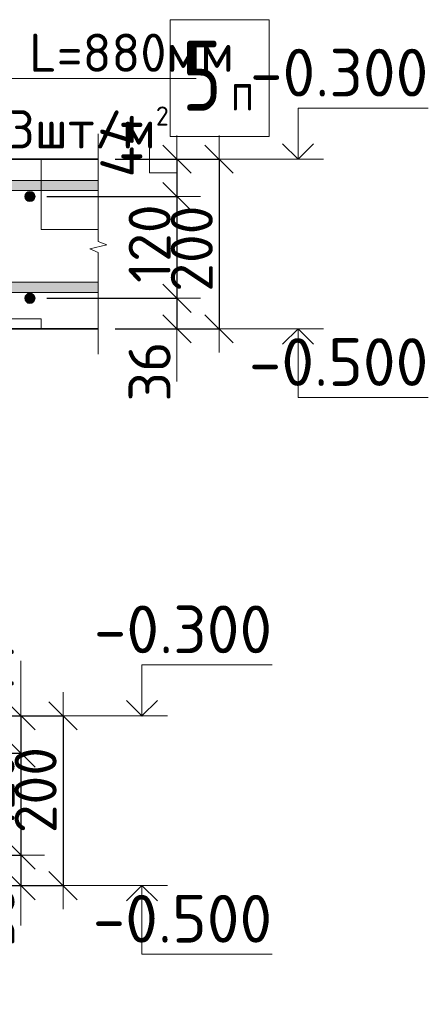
# Model space of a CAD drawing. Header units: metres. Extents: x -38 to 89, y -15 to 19.
# Tile 116 of 120: x 81.14 to 81.621, y 5.702 to 6.863. Entities that reach past the tile are written whole.
import ezdxf

# ---------------------------------------------------------------- set-up
doc = ezdxf.new("R2010")
doc.units = ezdxf.units.M
doc.header["$PDMODE"] = 65
doc.layers.add('XR$5$Размерная линия_ общее', color=7, linetype='Continuous', lineweight=13)
doc.layers.add('XR$5$Текст_ общее_1', color=7, linetype='Continuous', lineweight=13)
doc.styles.add('ISOCPEUR', font='txt')
doc.dimstyles.new('DIMSTYLE_30', dxfattribs={"dimtxt": 0.0495, "dimasz": 0.0555, "dimexe": 0, "dimexo": 0, "dimgap": 0.02475, "dimtad": 2, "dimdec": 0, "dimlfac": 1000, "dimrnd": 1, "dimzin": 12, "dimdsep": 46, "dimtxsty": 'ISOCPEUR', "dimblk1": 'ALL_ML_STRICH', "dimblk2": 'ALL_ML_STRICH', "dimsah": 1, "dimcen": 0, "dimclrd": 7, "dimclre": 256, "dimclrt": 7, "dimadec": 0, "dimazin": 0, "dimtfac": 1, "dimtdec": 0, "dimtix": 1, "dimtmove": 2, "dimatfit": 3, "dimfxl": 0, "dimtvp": 1.2, "dimtzin": 0, "dimlwd": 0, "dimlwe": -3, "dimarcsym": 0})
doc.dimstyles.new('DIMSTYLE_31', dxfattribs={"dimtxt": 0.0495, "dimasz": 0.0555, "dimexe": 0, "dimexo": 0, "dimgap": 0.02475, "dimtad": 2, "dimdec": 0, "dimlfac": 1000, "dimrnd": 1, "dimzin": 12, "dimdsep": 46, "dimtxsty": 'ISOCPEUR', "dimblk1": 'ALL_ML_STRICH', "dimblk2": 'ALL_ML_STRICH', "dimsah": 1, "dimcen": 0, "dimclrd": 7, "dimclre": 256, "dimclrt": 7, "dimadec": 0, "dimazin": 0, "dimtfac": 1, "dimtdec": 0, "dimtix": 1, "dimtmove": 2, "dimatfit": 3, "dimfxl": 0, "dimtzin": 0, "dimlwd": 0, "dimlwe": -3, "dimarcsym": 0})
doc.dimstyles.new('DIMSTYLE_32', dxfattribs={"dimtxt": 0.0495, "dimasz": 0.0555, "dimexe": 0, "dimexo": 0, "dimgap": 0.02475, "dimtad": 2, "dimdec": 0, "dimlfac": 1000, "dimrnd": 1, "dimzin": 12, "dimdsep": 46, "dimtxsty": 'ISOCPEUR', "dimblk1": 'ALL_ML_STRICH', "dimblk2": 'ALL_ML_STRICH', "dimsah": 1, "dimcen": 0, "dimclrd": 7, "dimclre": 256, "dimclrt": 7, "dimadec": 0, "dimazin": 0, "dimtfac": 1, "dimtdec": 0, "dimtix": 1, "dimtmove": 2, "dimatfit": 3, "dimfxl": 0, "dimtzin": 0, "dimlwd": 0, "dimlwe": -3, "dimarcsym": 0})

# ---------------------------------------------------------------- blocks, each defined once
blk = doc.blocks.new('СЛОЖНЫЙ_ОБЪЕКТ_25')
at = {"linetype": 'Continuous', "lineweight": 13, "transparency": 33554687}
blk.add_hatch(color=7, dxfattribs=at).paths.add_polyline_path([(81.2325, 6.5412), (80.522, 6.5412), (80.522, 6.5532), (81.2325, 6.5532)], flags=16)
at = {"color": 7, "linetype": 'Continuous', "lineweight": 13, "transparency": 33554687}
blk.add_lwpolyline([(81.2325, 6.5412), (80.522, 6.5412), (80.522, 6.5532), (81.2325, 6.5532), (81.2325, 6.5412)], close=True, dxfattribs=at)
blk = doc.blocks.new('СЛОЖНЫЙ_ОБЪЕКТ_27')
at = {"color": 7, "linetype": 'Continuous', "lineweight": 13, "transparency": 33554687}
blk.add_line((81.4979, 6.4982), (81.3979, 6.4982), dxfattribs=at)
at = {"color": 7, "linetype": 'Continuous', "lineweight": 35, "transparency": 33554687}
blk.add_lwpolyline([(81.4497, 6.4801), (81.4679, 6.4982), (81.486, 6.4801)], dxfattribs=at)
at = {"color": 7, "linetype": 'Continuous', "lineweight": 13, "transparency": 33554687}
blk.add_lwpolyline([(81.4679, 6.4982), (81.4679, 6.4172), (81.6214, 6.4172)], dxfattribs=at)
blk = doc.blocks.new('ЭЛЕМЕНТ_УЗОРА_7')
at = {"color": 7, "linetype": 'Continuous', "lineweight": 13, "transparency": 33554687}
blk.add_line((81.2325, 6.4682), (81.2325, 6.4682), dxfattribs=at)
blk.add_lwpolyline([(81.2325, 6.7282), (81.2325, 6.6011), (81.2425, 6.5974), (81.2225, 6.5925), (81.2325, 6.5883), (81.2325, 6.4682)], dxfattribs=at)
blk = doc.blocks.new('СЛОЖНЫЙ_ОБЪЕКТ_28')
at = {"linetype": 'Continuous', "lineweight": 13, "transparency": 33554687}
blk.add_hatch(color=7, dxfattribs=at).paths.add_polyline_path([(81.2325, 6.6612), (80.522, 6.6612), (80.522, 6.6732), (81.2325, 6.6732)], flags=16)
at = {"color": 7, "linetype": 'Continuous', "lineweight": 13, "transparency": 33554687}
blk.add_lwpolyline([(81.2325, 6.6612), (80.522, 6.6612), (80.522, 6.6732), (81.2325, 6.6732), (81.2325, 6.6612)], close=True, dxfattribs=at)
blk = doc.blocks.new('СЛОЖНЫЙ_ОБЪЕКТ_30')
at = {"color": 7, "linetype": 'Continuous', "lineweight": 13, "transparency": 33554687}
blk.add_line((81.4979, 6.6982), (81.3979, 6.6982), dxfattribs=at)
blk.add_lwpolyline([(81.4679, 6.6982), (81.4679, 6.7582), (81.6214, 6.7582)], dxfattribs=at)
at = {"color": 7, "linetype": 'Continuous', "lineweight": 35, "transparency": 33554687}
blk.add_lwpolyline([(81.4497, 6.7164), (81.4679, 6.6982), (81.486, 6.7164)], dxfattribs=at)
blk = doc.blocks.new('СЛОЖНЫЙ_ОБЪЕКТ_36')
at = {"color": 7, "linetype": 'Continuous', "lineweight": 13, "transparency": 33554687}
blk.add_line((81.3139, 5.8422), (81.2139, 5.8422), dxfattribs=at)
at = {"color": 7, "linetype": 'Continuous', "lineweight": 35, "transparency": 33554687}
blk.add_lwpolyline([(81.2658, 5.8241), (81.2839, 5.8422), (81.3021, 5.8241)], dxfattribs=at)
at = {"color": 7, "linetype": 'Continuous', "lineweight": 13, "transparency": 33554687}
blk.add_lwpolyline([(81.2839, 5.8422), (81.2839, 5.7612), (81.4374, 5.7612)], dxfattribs=at)
blk = doc.blocks.new('СЛОЖНЫЙ_ОБЪЕКТ_37')
at = {"color": 7, "linetype": 'Continuous', "lineweight": 13, "transparency": 33554687}
blk.add_line((81.3139, 6.0422), (81.2139, 6.0422), dxfattribs=at)
blk.add_lwpolyline([(81.2839, 6.0422), (81.2839, 6.1022), (81.4374, 6.1022)], dxfattribs=at)
at = {"color": 7, "linetype": 'Continuous', "lineweight": 35, "transparency": 33554687}
blk.add_lwpolyline([(81.2658, 6.0604), (81.2839, 6.0422), (81.3021, 6.0604)], dxfattribs=at)
blk = doc.blocks.new('ALL_ML_STRICH')
at = {"color": 0, "linetype": 'ByBlock', "lineweight": -2}
for p, q in [((0, -0.5), (0, 0.5)), ((-0.3, -0.3), (0.3, 0.3)), ((-1, 0), (0.5, 0))]:
    blk.add_line(p, q, dxfattribs=at)
blk = doc.blocks.new('*D763')
at = {"layer": 'DEFPOINTS', "color": 7, "linetype": 'Continuous', "lineweight": 13, "transparency": 33554687}
for p in [(81.2325, 6.6982), (81.3252, 6.6982), (81.152, 6.6542)]:
    blk.add_point(p, dxfattribs=at)
at = {"layer": 'XR$5$Размерная линия_ общее', "color": 253, "linetype": 'Continuous', "lineweight": -2, "true_color": 0xa0a0a0, "transparency": 33554687}
for p, q in [((81.2525, 6.6982), (81.3252, 6.6982)), ((81.172, 6.6542), (81.3252, 6.6542))]:
    blk.add_line(p, q, dxfattribs=at)
at = {"layer": 'XR$5$Размерная линия_ общее', "color": 7, "linetype": 'Continuous', "lineweight": -2, "transparency": 33554687}
blk.add_line((81.3252, 6.6982), (81.3252, 6.6542), dxfattribs=at)
at = {"layer": 'XR$5$Размерная линия_ общее', "color": 7, "linetype": 'Continuous', "lineweight": 13, "transparency": 33554687, "xscale": 0.0555, "yscale": 0.0555, "zscale": 0.0555}
for p, rotation in [((81.3252, 6.6982), 90), ((81.3252, 6.6542), 270)]:
    blk.add_blockref('ALL_ML_STRICH', p, dxfattribs=dict(at, rotation=rotation))
at = {"layer": 'XR$5$Размерная линия_ общее', "color": 7, "linetype": 'Continuous', "lineweight": 13, "transparency": 33554687, "insert": (81.2597, 6.7138), "char_height": 0.0495, "width": 0.099, "attachment_point": 5, "rotation": 90, "style": 'ISOCPEUR'}
blk.add_mtext('\\A1;{44}', dxfattribs=at)
blk = doc.blocks.new('*D764')
at = {"layer": 'DEFPOINTS', "color": 7, "linetype": 'Continuous', "lineweight": 13, "transparency": 33554687}
for p in [(81.152, 6.6542), (81.3252, 6.6542), (81.152, 6.5342)]:
    blk.add_point(p, dxfattribs=at)
at = {"layer": 'XR$5$Размерная линия_ общее', "color": 253, "linetype": 'Continuous', "lineweight": -2, "true_color": 0xa0a0a0, "transparency": 33554687}
for p, q in [((81.172, 6.6542), (81.3252, 6.6542)), ((81.172, 6.5342), (81.3252, 6.5342))]:
    blk.add_line(p, q, dxfattribs=at)
at = {"layer": 'XR$5$Размерная линия_ общее', "color": 7, "linetype": 'Continuous', "lineweight": -2, "transparency": 33554687}
blk.add_line((81.3252, 6.6542), (81.3252, 6.5342), dxfattribs=at)
at = {"layer": 'XR$5$Размерная линия_ общее', "color": 7, "linetype": 'Continuous', "lineweight": 13, "transparency": 33554687, "xscale": 0.0555, "yscale": 0.0555, "zscale": 0.0555}
for p, rotation in [((81.3252, 6.6542), 90), ((81.3252, 6.5342), 270)]:
    blk.add_blockref('ALL_ML_STRICH', p, dxfattribs=dict(at, rotation=rotation))
at = {"layer": 'XR$5$Размерная линия_ общее', "color": 7, "linetype": 'Continuous', "lineweight": 13, "transparency": 33554687, "insert": (81.293, 6.5986), "char_height": 0.0495, "width": 0.1485, "attachment_point": 5, "rotation": 90, "style": 'ISOCPEUR'}
blk.add_mtext('\\A1;{120}', dxfattribs=at)
blk = doc.blocks.new('*D765')
at = {"layer": 'DEFPOINTS', "color": 7, "linetype": 'Continuous', "lineweight": 13, "transparency": 33554687}
for p in [(81.152, 6.5342), (81.3252, 6.5342), (81.2325, 6.4982)]:
    blk.add_point(p, dxfattribs=at)
at = {"layer": 'XR$5$Размерная линия_ общее', "color": 253, "linetype": 'Continuous', "lineweight": -2, "true_color": 0xa0a0a0, "transparency": 33554687}
for p, q in [((81.172, 6.5342), (81.3252, 6.5342)), ((81.2525, 6.4982), (81.3252, 6.4982))]:
    blk.add_line(p, q, dxfattribs=at)
at = {"layer": 'XR$5$Размерная линия_ общее', "color": 7, "linetype": 'Continuous', "lineweight": -2, "transparency": 33554687}
blk.add_line((81.3252, 6.5342), (81.3252, 6.4982), dxfattribs=at)
at = {"layer": 'XR$5$Размерная линия_ общее', "color": 7, "linetype": 'Continuous', "lineweight": 13, "transparency": 33554687, "xscale": 0.0555, "yscale": 0.0555, "zscale": 0.0555}
for p, rotation in [((81.3252, 6.5342), 90), ((81.3252, 6.4982), 270)]:
    blk.add_blockref('ALL_ML_STRICH', p, dxfattribs=dict(at, rotation=rotation))
at = {"layer": 'XR$5$Размерная линия_ общее', "color": 7, "linetype": 'Continuous', "lineweight": 13, "transparency": 33554687, "insert": (81.293, 6.4479), "char_height": 0.0495, "width": 0.099, "attachment_point": 5, "rotation": 90, "style": 'ISOCPEUR'}
blk.add_mtext('\\A1;{36}', dxfattribs=at)
blk = doc.blocks.new('*D766')
at = {"layer": 'DEFPOINTS', "color": 7, "linetype": 'Continuous', "lineweight": 13, "transparency": 33554687}
for p in [(81.2325, 6.6982), (81.3749, 6.6982), (81.2325, 6.4982)]:
    blk.add_point(p, dxfattribs=at)
at = {"layer": 'XR$5$Размерная линия_ общее', "color": 253, "linetype": 'Continuous', "lineweight": -2, "true_color": 0xa0a0a0, "transparency": 33554687}
for p, q in [((81.2525, 6.6982), (81.3749, 6.6982)), ((81.2525, 6.4982), (81.3749, 6.4982))]:
    blk.add_line(p, q, dxfattribs=at)
at = {"layer": 'XR$5$Размерная линия_ общее', "color": 7, "linetype": 'Continuous', "lineweight": -2, "transparency": 33554687}
blk.add_line((81.3749, 6.6982), (81.3749, 6.4982), dxfattribs=at)
at = {"layer": 'XR$5$Размерная линия_ общее', "color": 7, "linetype": 'Continuous', "lineweight": 13, "transparency": 33554687, "xscale": 0.0555, "yscale": 0.0555, "zscale": 0.0555}
for p, rotation in [((81.3749, 6.6982), 90), ((81.3749, 6.4982), 270)]:
    blk.add_blockref('ALL_ML_STRICH', p, dxfattribs=dict(at, rotation=rotation))
at = {"layer": 'XR$5$Размерная линия_ общее', "color": 7, "linetype": 'Continuous', "lineweight": 13, "transparency": 33554687, "insert": (81.3427, 6.5927), "char_height": 0.0495, "width": 0.1485, "attachment_point": 5, "rotation": 90, "style": 'ISOCPEUR'}
blk.add_mtext('\\A1;{200}', dxfattribs=at)
blk = doc.blocks.new('*D776')
at = {"layer": 'DEFPOINTS', "color": 7, "linetype": 'Continuous', "lineweight": 13, "transparency": 33554687}
for p in [(81.0486, 6.0422), (81.191, 6.0422), (81.0486, 5.8422)]:
    blk.add_point(p, dxfattribs=at)
at = {"layer": 'XR$5$Размерная линия_ общее', "color": 253, "linetype": 'Continuous', "lineweight": -2, "true_color": 0xa0a0a0, "transparency": 33554687}
for p, q in [((81.0686, 6.0422), (81.191, 6.0422)), ((81.0686, 5.8422), (81.191, 5.8422))]:
    blk.add_line(p, q, dxfattribs=at)
at = {"layer": 'XR$5$Размерная линия_ общее', "color": 7, "linetype": 'Continuous', "lineweight": -2, "transparency": 33554687}
blk.add_line((81.191, 6.0422), (81.191, 5.8422), dxfattribs=at)
at = {"layer": 'XR$5$Размерная линия_ общее', "color": 7, "linetype": 'Continuous', "lineweight": 13, "transparency": 33554687, "xscale": 0.0555, "yscale": 0.0555, "zscale": 0.0555}
for p, rotation in [((81.191, 6.0422), 90), ((81.191, 5.8422), 270)]:
    blk.add_blockref('ALL_ML_STRICH', p, dxfattribs=dict(at, rotation=rotation))
at = {"layer": 'XR$5$Размерная линия_ общее', "color": 7, "linetype": 'Continuous', "lineweight": 13, "transparency": 33554687, "insert": (81.1587, 5.9547), "char_height": 0.0495, "width": 0.1485, "attachment_point": 5, "rotation": 90, "style": 'ISOCPEUR'}
blk.add_mtext('\\A1;{200}', dxfattribs=at)
blk = doc.blocks.new('*D777')
at = {"layer": 'DEFPOINTS', "color": 7, "linetype": 'Continuous', "lineweight": 13, "transparency": 33554687}
for p in [(81.0486, 6.0422), (81.1413, 6.0422), (81.0181, 5.9982)]:
    blk.add_point(p, dxfattribs=at)
at = {"layer": 'XR$5$Размерная линия_ общее', "color": 253, "linetype": 'Continuous', "lineweight": -2, "true_color": 0xa0a0a0, "transparency": 33554687}
for p, q in [((81.0686, 6.0422), (81.1413, 6.0422)), ((81.0381, 5.9982), (81.1413, 5.9982))]:
    blk.add_line(p, q, dxfattribs=at)
at = {"layer": 'XR$5$Размерная линия_ общее', "color": 7, "linetype": 'Continuous', "lineweight": -2, "transparency": 33554687}
blk.add_line((81.1413, 6.0422), (81.1413, 5.9982), dxfattribs=at)
at = {"layer": 'XR$5$Размерная линия_ общее', "color": 7, "linetype": 'Continuous', "lineweight": 13, "transparency": 33554687, "xscale": 0.0555, "yscale": 0.0555, "zscale": 0.0555}
for p, rotation in [((81.1413, 6.0422), 90), ((81.1413, 5.9982), 270)]:
    blk.add_blockref('ALL_ML_STRICH', p, dxfattribs=dict(at, rotation=rotation))
at = {"layer": 'XR$5$Размерная линия_ общее', "color": 7, "linetype": 'Continuous', "lineweight": 13, "transparency": 33554687, "insert": (81.1083, 6.0928), "char_height": 0.0495, "width": 0.099, "attachment_point": 5, "rotation": 90, "style": 'ISOCPEUR'}
blk.add_mtext('\\A1;{44}', dxfattribs=at)
blk = doc.blocks.new('*D778')
at = {"layer": 'DEFPOINTS', "color": 7, "linetype": 'Continuous', "lineweight": 13, "transparency": 33554687}
for p in [(81.0181, 5.9982), (81.1413, 5.9982), (81.0181, 5.8782)]:
    blk.add_point(p, dxfattribs=at)
at = {"layer": 'XR$5$Размерная линия_ общее', "color": 253, "linetype": 'Continuous', "lineweight": -2, "true_color": 0xa0a0a0, "transparency": 33554687}
for p, q in [((81.0381, 5.9982), (81.1413, 5.9982)), ((81.0381, 5.8782), (81.1413, 5.8782))]:
    blk.add_line(p, q, dxfattribs=at)
at = {"layer": 'XR$5$Размерная линия_ общее', "color": 7, "linetype": 'Continuous', "lineweight": -2, "transparency": 33554687}
blk.add_line((81.1413, 5.9982), (81.1413, 5.8782), dxfattribs=at)
at = {"layer": 'XR$5$Размерная линия_ общее', "color": 7, "linetype": 'Continuous', "lineweight": 13, "transparency": 33554687, "xscale": 0.0555, "yscale": 0.0555, "zscale": 0.0555}
for p, rotation in [((81.1413, 5.9982), 90), ((81.1413, 5.8782), 270)]:
    blk.add_blockref('ALL_ML_STRICH', p, dxfattribs=dict(at, rotation=rotation))
at = {"layer": 'XR$5$Размерная линия_ общее', "color": 7, "linetype": 'Continuous', "lineweight": 13, "transparency": 33554687, "insert": (81.1091, 5.9531), "char_height": 0.0495, "width": 0.1485, "attachment_point": 5, "rotation": 90, "style": 'ISOCPEUR'}
blk.add_mtext('\\A1;{120}', dxfattribs=at)
blk = doc.blocks.new('*D779')
at = {"layer": 'DEFPOINTS', "color": 7, "linetype": 'Continuous', "lineweight": 13, "transparency": 33554687}
for p in [(81.0181, 5.8782), (81.1413, 5.8782), (81.0486, 5.8422)]:
    blk.add_point(p, dxfattribs=at)
at = {"layer": 'XR$5$Размерная линия_ общее', "color": 253, "linetype": 'Continuous', "lineweight": -2, "true_color": 0xa0a0a0, "transparency": 33554687}
for p, q in [((81.0381, 5.8782), (81.1413, 5.8782)), ((81.0686, 5.8422), (81.1413, 5.8422))]:
    blk.add_line(p, q, dxfattribs=at)
at = {"layer": 'XR$5$Размерная линия_ общее', "color": 7, "linetype": 'Continuous', "lineweight": -2, "transparency": 33554687}
blk.add_line((81.1413, 5.8782), (81.1413, 5.8422), dxfattribs=at)
at = {"layer": 'XR$5$Размерная линия_ общее', "color": 7, "linetype": 'Continuous', "lineweight": 13, "transparency": 33554687, "xscale": 0.0555, "yscale": 0.0555, "zscale": 0.0555}
for p, rotation in [((81.1413, 5.8782), 90), ((81.1413, 5.8422), 270)]:
    blk.add_blockref('ALL_ML_STRICH', p, dxfattribs=dict(at, rotation=rotation))
at = {"layer": 'XR$5$Размерная линия_ общее', "color": 7, "linetype": 'Continuous', "lineweight": 13, "transparency": 33554687, "insert": (81.1091, 5.8059), "char_height": 0.0495, "width": 0.099, "attachment_point": 5, "rotation": 90, "style": 'ISOCPEUR'}
blk.add_mtext('\\A1;{36}', dxfattribs=at)
blk = doc.blocks.new('*D781')
at = {"layer": 'DEFPOINTS', "color": 7, "linetype": 'Continuous', "lineweight": 13, "transparency": 33554687}
for p in [(81.0086, 5.8782), (81.0486, 5.8422), (81.0486, 5.7301)]:
    blk.add_point(p, dxfattribs=at)
at = {"layer": 'XR$5$Размерная линия_ общее', "color": 253, "linetype": 'Continuous', "lineweight": -2, "true_color": 0xa0a0a0, "transparency": 33554687}
for p, q in [((81.0086, 5.8582), (81.0086, 5.7301)), ((81.0486, 5.8222), (81.0486, 5.7301))]:
    blk.add_line(p, q, dxfattribs=at)
at = {"layer": 'XR$5$Размерная линия_ общее', "color": 7, "linetype": 'Continuous', "lineweight": -2, "transparency": 33554687}
blk.add_line((81.0486, 5.7301), (81.0086, 5.7301), dxfattribs=at)
at = {"layer": 'XR$5$Размерная линия_ общее', "color": 7, "linetype": 'Continuous', "lineweight": 13, "transparency": 33554687, "xscale": 0.0555, "yscale": 0.0555, "zscale": 0.0555}
for p, rotation in [((81.0086, 5.7301), 180), ((81.0486, 5.7301), 360)]:
    blk.add_blockref('ALL_ML_STRICH', p, dxfattribs=dict(at, rotation=rotation))
at = {"layer": 'XR$5$Размерная линия_ общее', "color": 7, "linetype": 'Continuous', "lineweight": 13, "transparency": 33554687, "insert": (81.0968, 5.7623), "char_height": 0.0495, "width": 0.099, "attachment_point": 5, "style": 'ISOCPEUR'}
blk.add_mtext('\\A1;{40}', dxfattribs=at)

msp = doc.modelspace()

# ---------------------------------------------------------------- hatches: boundary and pattern name
at = {"linetype": 'Continuous', "lineweight": 13, "transparency": 33554687}
h = msp.add_hatch(dxfattribs=at)
h.set_pattern_fill('____', scale=0.105, style=0, pattern_type=2)
h.set_pattern_definition([(0, (0.21, 0.21), (0.105, 0.105), [0.105, -0.105]), (90, (0.21, 0.21), (-0.105, 0.105), [0.105, -0.105])])
h.paths.add_polyline_path([(80.497, 6.6982), (80.497, 6.4982), (81.2325, 6.4982), (81.2325, 6.6982)], flags=0)
for points in [[(81.1533, 6.6601), (81.1507, 6.6601), (81.1483, 6.6589), (81.1466, 6.6568), (81.146, 6.6542), (81.1466, 6.6516), (81.1483, 6.6495), (81.1507, 6.6484), (81.1533, 6.6484), (81.1557, 6.6495), (81.1574, 6.6516), (81.158, 6.6542), (81.1574, 6.6568), (81.1557, 6.6589)], [(81.1533, 6.5401), (81.1507, 6.5401), (81.1483, 6.5389), (81.1466, 6.5368), (81.146, 6.5342), (81.1466, 6.5316), (81.1483, 6.5295), (81.1507, 6.5284), (81.1533, 6.5284), (81.1557, 6.5295), (81.1574, 6.5316), (81.158, 6.5342), (81.1574, 6.5368), (81.1557, 6.5389)]]:
    msp.add_hatch(color=7, dxfattribs=at).paths.add_polyline_path(points)

# ---------------------------------------------------------------- linework, layer by layer
at = {"color": 7, "linetype": 'Continuous', "lineweight": 13, "transparency": 33554687}
for p, q in [((81.3252, 6.4982), (81.3252, 6.4362)), ((81.1413, 6.0422), (81.1413, 6.1072)), ((81.1413, 5.8422), (81.1413, 5.7952))]:
    msp.add_line(p, q, dxfattribs=at)
for points in [[(81.3479, 6.7932), (81.0478, 6.7932), (81.0478, 6.6312)], [(81.2928, 6.7292), (81.2928, 6.6822), (81.3252, 6.6822)]]:
    msp.add_lwpolyline(points, dxfattribs=at)
at = {"color": 7, "linetype": 'Continuous', "lineweight": 35, "transparency": 33554687}
msp.add_lwpolyline([(81.2325, 6.6982), (80.497, 6.6982), (80.497, 6.4982), (81.2325, 6.4982)], dxfattribs=at)
at = {"color": 7, "linetype": 'Continuous', "lineweight": 18, "transparency": 33554687}
for centre in [(81.152, 6.6542), (81.152, 6.5342)]:
    msp.add_circle(centre, 0.006, dxfattribs=at)
at = {"layer": 'XR$5$Текст_ общее_1', "color": 7, "linetype": 'Continuous', "lineweight": 13, "transparency": 33554687}
msp.add_lwpolyline([(81.3173, 6.725), (81.434, 6.725), (81.434, 6.8625), (81.3173, 6.8625), (81.3173, 6.725)], dxfattribs=at)

# ---------------------------------------------------------------- block references
at = {"color": 7, "linetype": 'Continuous', "lineweight": 35, "transparency": 33554687}
for name in ['СЛОЖНЫЙ_ОБЪЕКТ_30', 'СЛОЖНЫЙ_ОБЪЕКТ_27', 'СЛОЖНЫЙ_ОБЪЕКТ_37', 'СЛОЖНЫЙ_ОБЪЕКТ_36']:
    msp.add_blockref(name, (0, 0), dxfattribs=at)
at = {"color": 7, "linetype": 'Continuous', "lineweight": 13, "transparency": 33554687}
for name in ['ЭЛЕМЕНТ_УЗОРА_7', 'СЛОЖНЫЙ_ОБЪЕКТ_28', 'СЛОЖНЫЙ_ОБЪЕКТ_25']:
    msp.add_blockref(name, (0, 0), dxfattribs=at)

# ---------------------------------------------------------------- texts
at = {"color": 7, "linetype": 'Continuous', "lineweight": 13, "transparency": 33554687, "insert": (81.2209, 6.8461), "char_height": 0.045, "width": 0.349538, "attachment_point": 2, "line_spacing_factor": 1.144578}
msp.add_mtext('\\A1;{\\fISOCPEUR|i0|b0;\\H0.045000;\\W1.000000;\\C7;Ø8 L=880мм}\\P{\\fISOCPEUR|i0|b0;\\H0.045000;\\W1.000000;\\C7;3шт/м\\fISOCPEUR|i0|b0;\\H0.500000x;\\S2^ ;}\\P', dxfattribs=at)
at = {"color": 7, "linetype": 'Continuous', "lineweight": 13, "transparency": 33554687, "char_height": 0.05625, "width": 0.240469, "attachment_point": 9, "style": 'ISOCPEUR'}
for s, insert in [('\\A1;{\\fISOCPEUR|i0|b0;\\H0.056250;\\W1.000000;\\C7;-0.300}\\P', (81.6214, 6.772)), ('\\A1;{\\fISOCPEUR|i0|b0;\\H0.056250;\\W1.000000;\\C7;-0.500}\\P', (81.6214, 6.431)), ('\\A1;{\\fISOCPEUR|i0|b0;\\H0.056250;\\W1.000000;\\C7;-0.300}\\P', (81.4374, 6.116)), ('\\A1;{\\fISOCPEUR|i0|b0;\\H0.056250;\\W1.000000;\\C7;-0.500}\\P', (81.4374, 5.775))]:
    msp.add_mtext(s, dxfattribs=dict(at, insert=insert))
at = {"layer": 'XR$5$Текст_ общее_1', "color": 7, "linetype": 'Continuous', "lineweight": 13, "transparency": 33554687, "attachment_point": 7, "style": 'ISOCPEUR'}
for s, insert, char_height, width in [('\\W0.78;5', (81.331, 6.7553), 0.0825, 0.089762), ('\\W0.78;п', (81.3888, 6.7553), 0.045, 0.048961)]:
    msp.add_mtext(s, dxfattribs=dict(at, insert=insert, char_height=char_height, width=width))

# ---------------------------------------------------------------- dimensions: what is measured, and where the dimension line sits
at = {"layer": 'XR$5$Размерная линия_ общее', "color": 7, "linetype": 'Continuous', "lineweight": 13, "transparency": 33554687}
for base, p1, p2, angle, dimstyle, picture, middle in [((81.3252, 6.6542), (81.2525, 6.6982), (81.172, 6.6542), 270, 'DIMSTYLE_30', '*D763', (81.2597, 6.7138)), ((81.3749, 6.4982), (81.2525, 6.6982), (81.2525, 6.4982), 270, 'DIMSTYLE_31', '*D766', (81.3427, 6.5927)), ((81.3252, 6.5342), (81.172, 6.6542), (81.172, 6.5342), 270, 'DIMSTYLE_30', '*D764', (81.293, 6.5986)), ((81.3252, 6.4982), (81.172, 6.5342), (81.2525, 6.4982), 270, 'DIMSTYLE_30', '*D765', (81.293, 6.4479)), ((81.1413, 5.9982), (81.0686, 6.0422), (81.0381, 5.9982), 270, 'DIMSTYLE_30', '*D777', (81.1083, 6.0928)), ((81.191, 5.8422), (81.0686, 6.0422), (81.0686, 5.8422), 270, 'DIMSTYLE_32', '*D776', (81.1587, 5.9547)), ((81.1413, 5.8782), (81.0381, 5.9982), (81.0381, 5.8782), 270, 'DIMSTYLE_30', '*D778', (81.1091, 5.9531)), ((81.1413, 5.8422), (81.0381, 5.8782), (81.0686, 5.8422), 270, 'DIMSTYLE_30', '*D779', (81.1091, 5.8059)), ((81.0086, 5.7301), (81.0486, 5.8222), (81.0086, 5.8582), 180, 'DIMSTYLE_30', '*D781', (81.0968, 5.7623))]:
    dim = msp.add_linear_dim(base=base, p1=p1, p2=p2, angle=angle, dimstyle=dimstyle, override={"dimpost": '<>', "dimclrd": 7, "dimclre": 253, "dimclrt": 7, "dimlwd": 0, "dimlwe": 65533}, dxfattribs=at)
    dim.commit()
    dim.dimension.update_dxf_attribs({"geometry": picture, "text_midpoint": middle, "dimtype": 160})

doc.saveas('drawing.dxf')
